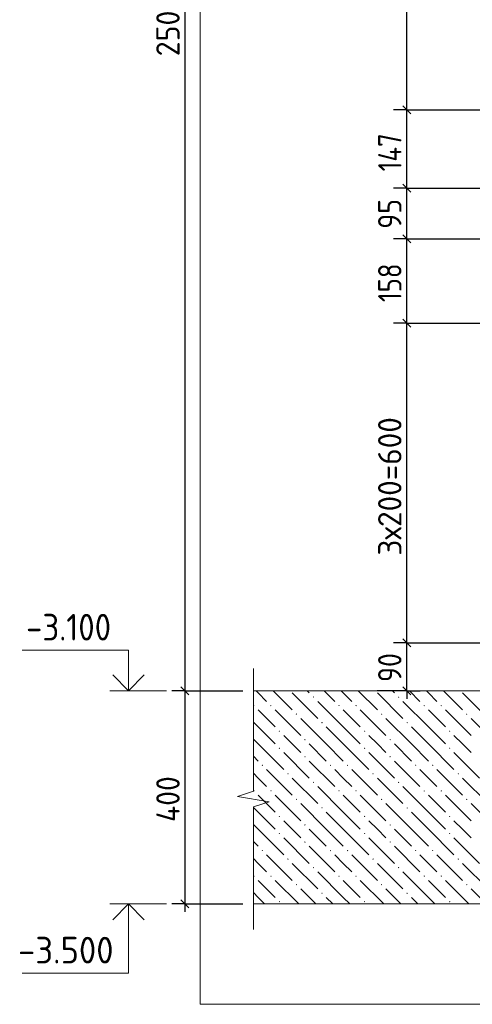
# Model space of a CAD drawing. Header units: millimetres. Extents: x 0 to 59400, y 0 to 42000.
# Tile 11 of 28: x 35537 to 39790, y 8662 to 17900. Entities that reach past the tile are written whole.
import ezdxf

# ---------------------------------------------------------------- set-up
doc = ezdxf.new("R2010")
doc.units = ezdxf.units.MM
for name, color, linetype, lineweight in [('Standard', 7, 'Continuous', 25), ('Примечания', 7, 'Continuous', 13), ('Фоновоя арматура Х1', 52, 'Continuous', 25)]:
    doc.layers.add(name, color=color, linetype=linetype, lineweight=lineweight)
doc.styles.add('ISOCPEUR', font='txt')

msp = doc.modelspace()

# ---------------------------------------------------------------- hatches: boundary and pattern name
at = {"layer": 'Фоновоя арматура Х1', "linetype": 'Continuous', "lineweight": 18, "transparency": 33554687}
for points in [[(38291.4, 11544.2), (38297.9, 11550.7), (38304.4, 11544.2), (38297.9, 11537.7)], [(39091.4, 11544.2), (39097.9, 11550.7), (39104.4, 11544.2), (39097.9, 11537.7)], [(37732.9, 11465.6), (37737.9, 11470.7), (37744.4, 11464.2), (37737.9, 11457.7), (37732.9, 11462.8)], [(37891.4, 11464.2), (37897.9, 11470.7), (37904.4, 11464.2), (37897.9, 11457.7)], [(38531.4, 11464.2), (38537.9, 11470.7), (38544.4, 11464.2), (38537.9, 11457.7)], [(38691.4, 11464.2), (38697.9, 11470.7), (38704.4, 11464.2), (38697.9, 11457.7)], [(39331.4, 11464.2), (39337.9, 11470.7), (39344.4, 11464.2), (39337.9, 11457.7)], [(39491.4, 11464.2), (39497.9, 11470.7), (39504.4, 11464.2), (39497.9, 11457.7)], [(38131.4, 11384.2), (38137.9, 11390.7), (38144.4, 11384.2), (38137.9, 11377.7)], [(38931.4, 11384.2), (38937.9, 11390.7), (38944.4, 11384.2), (38937.9, 11377.7)], [(39731.4, 11384.2), (39737.9, 11390.7), (39744.4, 11384.2), (39737.9, 11377.7)], [(38371.4, 11304.2), (38377.9, 11310.7), (38384.4, 11304.2), (38377.9, 11297.7)], [(39171.4, 11304.2), (39177.9, 11310.7), (39184.4, 11304.2), (39177.9, 11297.7)], [(37971.4, 11224.2), (37977.9, 11230.7), (37984.4, 11224.2), (37977.9, 11217.7)], [(38771.4, 11224.2), (38777.9, 11230.7), (38784.4, 11224.2), (38777.9, 11217.7)], [(39571.4, 11224.2), (39577.9, 11230.7), (39584.4, 11224.2), (39577.9, 11217.7)], [(38211.4, 11144.2), (38217.9, 11150.7), (38224.4, 11144.2), (38217.9, 11137.7)], [(39011.4, 11144.2), (39017.9, 11150.7), (39024.4, 11144.2), (39017.9, 11137.7)], [(37971.4, 11064.2), (37977.9, 11070.7), (37984.4, 11064.2), (37977.9, 11057.7)], [(38771.4, 11064.2), (38777.9, 11070.7), (38784.4, 11064.2), (38777.9, 11057.7)], [(39571.4, 11064.2), (39577.9, 11070.7), (39584.4, 11064.2), (39577.9, 11057.7)], [(37811.4, 10904.2), (37817.9, 10910.7), (37824.4, 10904.2), (37817.9, 10897.7)], [(38211.4, 10984.2), (38217.9, 10990.7), (38224.4, 10984.2), (38217.9, 10977.7)], [(38451.4, 10904.2), (38457.9, 10910.7), (38464.4, 10904.2), (38457.9, 10897.7)], [(38611.4, 10904.2), (38617.9, 10910.7), (38624.4, 10904.2), (38617.9, 10897.7)], [(39011.4, 10984.2), (39017.9, 10990.7), (39024.4, 10984.2), (39017.9, 10977.7)], [(39251.4, 10904.2), (39257.9, 10910.7), (39264.4, 10904.2), (39257.9, 10897.7)], [(39411.4, 10904.2), (39417.9, 10910.7), (39424.4, 10904.2), (39417.9, 10897.7)], [(38051.4, 10824.2), (38057.9, 10830.7), (38064.4, 10824.2), (38057.9, 10817.7)], [(38851.4, 10824.2), (38857.9, 10830.7), (38864.4, 10824.2), (38857.9, 10817.7)], [(39651.4, 10824.2), (39657.9, 10830.7), (39664.4, 10824.2), (39657.9, 10817.7)], [(38291.4, 10744.2), (38297.9, 10750.7), (38304.4, 10744.2), (38297.9, 10737.7)], [(39091.4, 10744.2), (39097.9, 10750.7), (39104.4, 10744.2), (39097.9, 10737.7)], [(37732.9, 10665.6), (37737.9, 10670.7), (37744.4, 10664.2), (37737.9, 10657.7), (37732.9, 10662.8)], [(37891.4, 10664.2), (37897.9, 10670.7), (37904.4, 10664.2), (37897.9, 10657.7)], [(38531.4, 10664.2), (38537.9, 10670.7), (38544.4, 10664.2), (38537.9, 10657.7)], [(38691.4, 10664.2), (38697.9, 10670.7), (38704.4, 10664.2), (38697.9, 10657.7)], [(39331.4, 10664.2), (39337.9, 10670.7), (39344.4, 10664.2), (39337.9, 10657.7)], [(39491.4, 10664.2), (39497.9, 10670.7), (39504.4, 10664.2), (39497.9, 10657.7)], [(38131.4, 10584.2), (38137.9, 10590.7), (38144.4, 10584.2), (38137.9, 10577.7)], [(38931.4, 10584.2), (38937.9, 10590.7), (38944.4, 10584.2), (38937.9, 10577.7)], [(39731.4, 10584.2), (39737.9, 10590.7), (39744.4, 10584.2), (39737.9, 10577.7)], [(38371.4, 10504.2), (38377.9, 10510.7), (38384.4, 10504.2), (38377.9, 10497.7)], [(39171.4, 10504.2), (39177.9, 10510.7), (39184.4, 10504.2), (39177.9, 10497.7)], [(37971.4, 10424.2), (37977.9, 10430.7), (37984.4, 10424.2), (37977.9, 10417.7)], [(38211.4, 10344.2), (38217.9, 10350.7), (38224.4, 10344.2), (38217.9, 10337.7)], [(38771.4, 10424.2), (38777.9, 10430.7), (38784.4, 10424.2), (38777.9, 10417.7)], [(39011.4, 10344.2), (39017.9, 10350.7), (39024.4, 10344.2), (39017.9, 10337.7)], [(39571.4, 10424.2), (39577.9, 10430.7), (39584.4, 10424.2), (39577.9, 10417.7)], [(37971.4, 10264.2), (37977.9, 10270.7), (37984.4, 10264.2), (37977.9, 10257.7)], [(38771.4, 10264.2), (38777.9, 10270.7), (38784.4, 10264.2), (38777.9, 10257.7)], [(39571.4, 10264.2), (39577.9, 10270.7), (39584.4, 10264.2), (39577.9, 10257.7)], [(38211.4, 10184.2), (38217.9, 10190.7), (38224.4, 10184.2), (38217.9, 10177.7)], [(39011.4, 10184.2), (39017.9, 10190.7), (39024.4, 10184.2), (39017.9, 10177.7)], [(37811.4, 10104.2), (37817.9, 10110.7), (37824.4, 10104.2), (37817.9, 10097.7)], [(38451.4, 10104.2), (38457.9, 10110.7), (38464.4, 10104.2), (38457.9, 10097.7)], [(38611.4, 10104.2), (38617.9, 10110.7), (38624.4, 10104.2), (38617.9, 10097.7)], [(39251.4, 10104.2), (39257.9, 10110.7), (39264.4, 10104.2), (39257.9, 10097.7)], [(39411.4, 10104.2), (39417.9, 10110.7), (39424.4, 10104.2), (39417.9, 10097.7)], [(38051.4, 10024.2), (38057.9, 10030.7), (38064.4, 10024.2), (38057.9, 10017.7)], [(38851.4, 10024.2), (38857.9, 10030.7), (38864.4, 10024.2), (38857.9, 10017.7)], [(39651.4, 10024.2), (39657.9, 10030.7), (39664.4, 10024.2), (39657.9, 10017.7)], [(38291.4, 9944.2), (38297.9, 9950.7), (38304.4, 9944.2), (38297.9, 9937.7)], [(39091.4, 9944.2), (39097.9, 9950.7), (39104.4, 9944.2), (39097.9, 9937.7)], [(37732.9, 9865.6), (37737.9, 9870.7), (37744.4, 9864.2), (37737.9, 9857.7), (37732.9, 9862.8)], [(37891.4, 9864.2), (37897.9, 9870.7), (37904.4, 9864.2), (37897.9, 9857.7)], [(38531.4, 9864.2), (38537.9, 9870.7), (38544.4, 9864.2), (38537.9, 9857.7)], [(38691.4, 9864.2), (38697.9, 9870.7), (38704.4, 9864.2), (38697.9, 9857.7)], [(39331.4, 9864.2), (39337.9, 9870.7), (39344.4, 9864.2), (39337.9, 9857.7)], [(39491.4, 9864.2), (39497.9, 9870.7), (39504.4, 9864.2), (39497.9, 9857.7)], [(38131.4, 9784.2), (38137.9, 9790.7), (38144.4, 9784.2), (38137.9, 9777.7)], [(38371.4, 9704.2), (38377.9, 9710.7), (38384.4, 9704.2), (38377.9, 9697.7)], [(38931.4, 9784.2), (38937.9, 9790.7), (38944.4, 9784.2), (38937.9, 9777.7)], [(39171.4, 9704.2), (39177.9, 9710.7), (39184.4, 9704.2), (39177.9, 9697.7)], [(39731.4, 9784.2), (39737.9, 9790.7), (39744.4, 9784.2), (39737.9, 9777.7)], [(37971.4, 9624.2), (37977.9, 9630.7), (37984.4, 9624.2), (37977.9, 9617.7)], [(38771.4, 9624.2), (38777.9, 9630.7), (38784.4, 9624.2), (38777.9, 9617.7)], [(39571.4, 9624.2), (39577.9, 9630.7), (39584.4, 9624.2), (39577.9, 9617.7)]]:
    msp.add_hatch(color=7, dxfattribs=at).paths.add_polyline_path(points, flags=16)

# ---------------------------------------------------------------- linework, layer by layer
at = {"layer": 'Standard', "color": 254, "linetype": 'Continuous', "lineweight": 13, "true_color": 0xc4c4ff, "transparency": 33554687}
msp.add_line((37232.9, 28856.4), (37232.9, 8661.7), dxfattribs=at)
at = {"layer": 'Standard', "color": 7, "linetype": 'Continuous', "lineweight": -3, "transparency": 33554687}
for p, q in [((37090.7, 24103.2), (37090.7, 11603.2)), ((39174.8, 17053.2), (39174.8, 23053.2)), ((39174.8, 17053.2), (39049.8, 17053.2)), ((39174.8, 17053.2), (39299.8, 17053.2)), ((39174.8, 17053.2), (40582.9, 17053.2)), ((39174.8, 16318.2), (39174.8, 17053.2)), ((39174.8, 16318.2), (39049.8, 16318.2)), ((39174.8, 16318.2), (39299.8, 16318.2)), ((39174.8, 16318.2), (40707.9, 16318.2)), ((39174.8, 15843.2), (39174.8, 16318.2)), ((39174.8, 15843.2), (39049.8, 15843.2)), ((39174.8, 15843.2), (39299.8, 15843.2)), ((39174.8, 15843.2), (40707.9, 15843.2)), ((39174.8, 15053.2), (39174.8, 15843.2)), ((39174.8, 15053.2), (39049.8, 15053.2)), ((39174.8, 15053.2), (39299.8, 15053.2)), ((39174.8, 15053.2), (40582.9, 15053.2)), ((39174.8, 12053.2), (39174.8, 15053.2)), ((39174.8, 12053.2), (39049.8, 12053.2)), ((39174.8, 12053.2), (39299.8, 12053.2)), ((39174.8, 12053.2), (40582.9, 12053.2)), ((39174.8, 11603.2), (39174.8, 12053.2)), ((37090.7, 11603.2), (36965.7, 11603.2)), ((37090.7, 11603.2), (37215.7, 11603.2)), ((37090.7, 11603.2), (37632.9, 11603.2)), ((37090.7, 11603.2), (37090.7, 9603.2)), ((39174.8, 11603.2), (39049.8, 11603.2)), ((39174.8, 11603.2), (39299.8, 11603.2)), ((39174.8, 11603.2), (39174.8, 11528.2)), ((37090.7, 9603.2), (36965.7, 9603.2)), ((37090.7, 9603.2), (37215.7, 9603.2)), ((37090.7, 9603.2), (37632.9, 9603.2)), ((37090.7, 9603.2), (37090.7, 9528.2))]:
    msp.add_line(p, q, dxfattribs=at)
at = {"layer": 'Standard', "color": 7, "linetype": 'Continuous', "lineweight": 25, "transparency": 33554687}
for p, q in [((39212.3, 17015.7), (39137.3, 17090.7)), ((39212.3, 16280.7), (39137.3, 16355.7)), ((39212.3, 15805.7), (39137.3, 15880.7)), ((39212.3, 15015.7), (39137.3, 15090.7)), ((39212.3, 12015.7), (39137.3, 12090.7)), ((37053.2, 11640.7), (37128.2, 11565.7)), ((39212.3, 11565.7), (39137.3, 11640.7)), ((37053.2, 9640.7), (37128.2, 9565.7))]:
    msp.add_line(p, q, dxfattribs=at)
at = {"layer": 'Standard', "color": 7, "linetype": 'Continuous', "lineweight": 13, "transparency": 33554687}
for p, q in [((36915.7, 11603.2), (36385.7, 11603.2)), ((36915.7, 9603.2), (36385.7, 9603.2))]:
    msp.add_line(p, q, dxfattribs=at)
at = {"layer": 'Standard', "color": 254, "linetype": 'Continuous', "lineweight": 13, "true_color": 0xc4c4ff, "transparency": 33554687}
msp.add_lwpolyline([(37232.9, 8661.7), (45717.7, 8661.7), (45717.7, 28856.4)], dxfattribs=at)
at = {"layer": 'Standard', "color": 7, "linetype": 'Continuous', "lineweight": 13, "transparency": 33554687}
for points in [[(36560, 11603.2), (36560, 11983.2), (35560, 11983.2)], [(36560, 9603.2), (36560, 8953.2), (35560, 8953.2)]]:
    msp.add_lwpolyline(points, dxfattribs=at)
at = {"layer": 'Standard', "color": 7, "linetype": 'Continuous', "lineweight": 35, "transparency": 33554687}
for points in [[(36708.5, 11751.7), (36560, 11603.2), (36411.5, 11751.7)], [(36708.5, 9454.7), (36560, 9603.2), (36411.5, 9454.7)]]:
    msp.add_lwpolyline(points, dxfattribs=at)
at = {"layer": 'Standard', "color": 7, "linetype": 'Continuous', "lineweight": -3, "transparency": 33554687}
msp.add_lwpolyline([(39174.8, 11603.2), (38916.7, 11603.2), (38916.7, 11603.2), (38897.7, 11603.2)], dxfattribs=at)
at = {"layer": 'Примечания', "color": 7, "linetype": 'Continuous', "lineweight": 13, "transparency": 33554687}
for p, q in [((37732.9, 11812.2), (37732.9, 10660.7)), ((37732.9, 10660.7), (37582.9, 10611.7)), ((37582.9, 10611.7), (37882.9, 10562.7)), ((37882.9, 10562.7), (37732.9, 10513.7)), ((37732.9, 10513.7), (37732.9, 9362.2)), ((37732.9, 9362.2), (37732.9, 9362.2))]:
    msp.add_line(p, q, dxfattribs=at)
at = {"layer": 'Фоновоя арматура Х1', "color": 7, "linetype": 'Continuous', "lineweight": 13, "transparency": 33554687}
for p, q in [((40482.9, 11603.2), (37732.9, 11603.2)), ((37732.9, 9603.2), (45217.7, 9603.2))]:
    msp.add_line(p, q, dxfattribs=at)
at = {"layer": 'Фоновоя арматура Х1', "color": 252, "linetype": 'Continuous', "lineweight": 18, "true_color": 0x8f8f8f, "transparency": 33554687}
for p, q in [((37777.9, 11584.2), (37758.9, 11603.2)), ((37857.9, 11504.2), (37777.9, 11584.2)), ((37918.9, 11603.2), (38097.9, 11424.2)), ((38097.9, 11584.2), (38337.9, 11344.2)), ((38238.9, 11603.2), (38257.9, 11584.2)), ((38398.9, 11603.2), (38497.9, 11504.2)), ((38577.9, 11584.2), (38558.9, 11603.2)), ((38657.9, 11504.2), (38577.9, 11584.2)), ((38718.9, 11603.2), (38897.9, 11424.2)), ((38897.9, 11584.2), (39137.9, 11344.2)), ((39038.9, 11603.2), (39057.9, 11584.2)), ((39198.9, 11603.2), (39297.9, 11504.2)), ((39377.9, 11584.2), (39358.9, 11603.2)), ((39457.9, 11504.2), (39377.9, 11584.2)), ((39518.9, 11603.2), (39697.9, 11424.2)), ((39697.9, 11584.2), (39937.9, 11344.2)), ((38577.9, 11264.2), (38337.9, 11504.2)), ((39377.9, 11264.2), (39137.9, 11504.2)), ((37777.9, 11424.2), (37937.9, 11264.2)), ((37937.9, 11424.2), (38177.9, 11184.2)), ((38577.9, 11424.2), (38737.9, 11264.2)), ((38737.9, 11424.2), (38977.9, 11184.2)), ((39377.9, 11424.2), (39537.9, 11264.2)), ((39537.9, 11424.2), (39777.9, 11184.2)), ((37777.9, 11264.2), (37732.9, 11309.2)), ((38417.9, 11104.2), (38177.9, 11344.2)), ((39217.9, 11104.2), (38977.9, 11344.2)), ((40017.9, 11104.2), (39777.9, 11344.2)), ((37777.9, 11264.2), (37937.9, 11104.2)), ((38097.9, 11104.2), (38017.9, 11184.2)), ((38417.9, 11264.2), (38577.9, 11104.2)), ((38577.9, 11264.2), (38737.9, 11104.2)), ((38897.9, 11104.2), (38817.9, 11184.2)), ((39217.9, 11264.2), (39377.9, 11104.2)), ((39377.9, 11264.2), (39537.9, 11104.2)), ((39697.9, 11104.2), (39617.9, 11184.2)), ((37732.9, 11149.2), (37777.9, 11104.2)), ((37777.9, 11104.2), (38017.9, 10864.2)), ((38177.9, 11024.2), (38097.9, 11104.2)), ((38257.9, 11104.2), (38417.9, 10944.2)), ((38417.9, 11104.2), (38577.9, 10944.2)), ((38577.9, 11104.2), (38817.9, 10864.2)), ((38977.9, 11024.2), (38897.9, 11104.2)), ((39057.9, 11104.2), (39217.9, 10944.2)), ((39217.9, 11104.2), (39377.9, 10944.2)), ((39377.9, 11104.2), (39617.9, 10864.2)), ((39777.9, 11024.2), (39697.9, 11104.2)), ((38017.9, 11024.2), (38257.9, 10784.2)), ((38817.9, 11024.2), (39057.9, 10784.2)), ((39617.9, 11024.2), (39857.9, 10784.2)), ((37732.9, 10989.2), (37777.9, 10944.2)), ((38257.9, 10944.2), (38497.9, 10704.2)), ((39057.9, 10944.2), (39297.9, 10704.2)), ((37777.9, 10784.2), (37732.9, 10829.2)), ((37857.9, 10864.2), (38097.9, 10624.2)), ((38577.9, 10784.2), (38497.9, 10864.2)), ((38657.9, 10864.2), (38897.9, 10624.2)), ((39377.9, 10784.2), (39297.9, 10864.2)), ((39457.9, 10864.2), (39697.9, 10624.2)), ((37857.9, 10704.2), (37777.9, 10784.2)), ((38097.9, 10784.2), (38337.9, 10544.2)), ((38657.9, 10704.2), (38577.9, 10784.2)), ((38897.9, 10784.2), (39137.9, 10544.2)), ((39457.9, 10704.2), (39377.9, 10784.2)), ((39697.9, 10784.2), (39937.9, 10544.2)), ((37777.9, 10624.2), (37937.9, 10464.2)), ((37937.9, 10624.2), (38177.9, 10384.2)), ((38577.9, 10464.2), (38337.9, 10704.2)), ((38577.9, 10624.2), (38737.9, 10464.2)), ((38737.9, 10624.2), (38977.9, 10384.2)), ((39377.9, 10464.2), (39137.9, 10704.2)), ((39377.9, 10624.2), (39537.9, 10464.2)), ((39537.9, 10624.2), (39777.9, 10384.2)), ((38417.9, 10304.2), (38177.9, 10544.2)), ((39217.9, 10304.2), (38977.9, 10544.2)), ((40017.9, 10304.2), (39777.9, 10544.2)), ((37777.9, 10464.2), (37732.9, 10509.2)), ((37777.9, 10464.2), (37937.9, 10304.2)), ((38417.9, 10464.2), (38577.9, 10304.2)), ((38577.9, 10464.2), (38737.9, 10304.2)), ((39217.9, 10464.2), (39377.9, 10304.2)), ((39377.9, 10464.2), (39537.9, 10304.2)), ((37732.9, 10349.2), (37777.9, 10304.2)), ((38097.9, 10304.2), (38017.9, 10384.2)), ((38897.9, 10304.2), (38817.9, 10384.2)), ((39697.9, 10304.2), (39617.9, 10384.2)), ((37777.9, 10304.2), (38017.9, 10064.2)), ((38177.9, 10224.2), (38097.9, 10304.2)), ((38257.9, 10304.2), (38417.9, 10144.2)), ((38417.9, 10304.2), (38577.9, 10144.2)), ((38577.9, 10304.2), (38817.9, 10064.2)), ((38977.9, 10224.2), (38897.9, 10304.2)), ((39057.9, 10304.2), (39217.9, 10144.2)), ((39217.9, 10304.2), (39377.9, 10144.2)), ((39377.9, 10304.2), (39617.9, 10064.2)), ((39777.9, 10224.2), (39697.9, 10304.2)), ((37732.9, 10189.2), (37777.9, 10144.2)), ((38017.9, 10224.2), (38257.9, 9984.2)), ((38817.9, 10224.2), (39057.9, 9984.2)), ((39617.9, 10224.2), (39857.9, 9984.2)), ((38257.9, 10144.2), (38497.9, 9904.2)), ((39057.9, 10144.2), (39297.9, 9904.2)), ((37777.9, 9984.2), (37732.9, 10029.2)), ((37857.9, 9904.2), (37777.9, 9984.2)), ((37857.9, 10064.2), (38097.9, 9824.2)), ((38097.9, 9984.2), (38337.9, 9744.2)), ((38577.9, 9984.2), (38497.9, 10064.2)), ((38657.9, 9904.2), (38577.9, 9984.2)), ((38657.9, 10064.2), (38897.9, 9824.2)), ((38897.9, 9984.2), (39137.9, 9744.2)), ((39377.9, 9984.2), (39297.9, 10064.2)), ((39457.9, 9904.2), (39377.9, 9984.2)), ((39457.9, 10064.2), (39697.9, 9824.2)), ((39697.9, 9984.2), (39937.9, 9744.2)), ((38577.9, 9664.2), (38337.9, 9904.2)), ((39377.9, 9664.2), (39137.9, 9904.2)), ((37777.9, 9824.2), (37937.9, 9664.2)), ((37937.9, 9824.2), (38158.9, 9603.2)), ((38577.9, 9824.2), (38737.9, 9664.2)), ((38737.9, 9824.2), (38958.9, 9603.2)), ((39377.9, 9824.2), (39537.9, 9664.2)), ((39537.9, 9824.2), (39758.9, 9603.2)), ((37777.9, 9664.2), (37732.9, 9709.2)), ((38318.9, 9603.2), (38177.9, 9744.2)), ((39118.9, 9603.2), (38977.9, 9744.2)), ((39918.9, 9603.2), (39777.9, 9744.2)), ((37777.9, 9664.2), (37838.9, 9603.2)), ((38417.9, 9664.2), (38478.9, 9603.2)), ((38577.9, 9664.2), (38638.9, 9603.2)), ((39217.9, 9664.2), (39278.9, 9603.2)), ((39377.9, 9664.2), (39438.9, 9603.2))]:
    msp.add_line(p, q, dxfattribs=at)

# ---------------------------------------------------------------- texts
at = {"layer": 'Standard', "color": 7, "linetype": 'Continuous', "lineweight": 25, "transparency": 33554687, "char_height": 220, "attachment_point": 7, "rotation": 90, "style": 'ISOCPEUR'}
for s, insert, width in [('\\W0.93;2500', (37040.7, 17556.2), 718.101), ('\\W0.83;147', (39124.8, 16476.7), 531.426), ('\\W0.87;95', (39124.8, 15937.7), 403.932), ('\\W0.83;158', (39124.8, 15250.2), 508.571), ('\\W0.97;3х200=600', (39124.8, 12871.2), 1491.431), ('\\W0.87;90', (39124.8, 11685.2), 403.932), ('\\W0.92;400', (37040.7, 10372.2), 584.438)]:
    msp.add_mtext(s, dxfattribs=dict(at, insert=insert, width=width))
at = {"layer": 'Standard', "color": 7, "linetype": 'Continuous', "lineweight": 25, "transparency": 33554687, "char_height": 250, "attachment_point": 7, "style": 'ISOCPEUR'}
for s, insert, width in [('\\W0.90;-3.100', (35597.5, 12074.9), 1011.765), ('\\W0.95;-3.500', (35522.5, 9044.9), 1067.857)]:
    msp.add_mtext(s, dxfattribs=dict(at, insert=insert, width=width))

doc.saveas('drawing.dxf')
